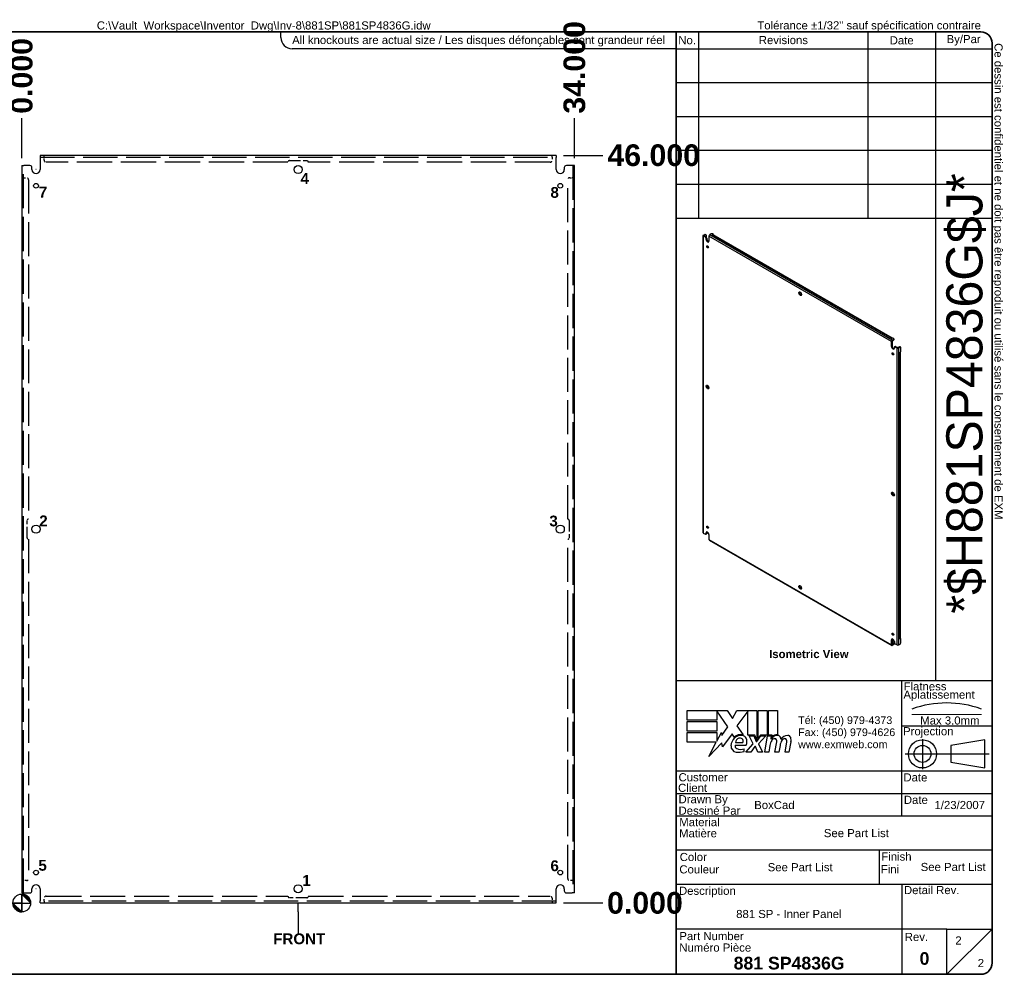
# Model space of a CAD drawing. Header units: inches. Extents: x 4.2 to 95.2, y 2.8 to 61.6.
# Tile 2 of 2: x 34.6 to 95.2, y 2.8 to 61.6. Entities that reach past the tile are written whole.
import ezdxf
from ezdxf.enums import TextEntityAlignment as Align

# ---------------------------------------------------------------- set-up
doc = ezdxf.new("R2010")
doc.units = ezdxf.units.IN
doc.header["$LTSCALE"] = 11.111111
doc.header["$MEASUREMENT"] = 0
for name, pattern in [('CHAIN', [0.7087, 0.4724, -0.0591, 0.1181, -0.0591]), ('DASHED', [0.2067, 0.1654, -0.0413]), ('DASHED_SPACE', [0.2067, 0.1654, -0.0413])]:
    doc.linetypes.add(name, pattern=pattern)
doc.layers.get('0').update_dxf_attribs({"lineweight": 25})
for name, color, linetype, lineweight in [('Centerline(ANSI)', 7, 'Continuous', 25), ('Dimensions(ANSI)', 7, 'Continuous', 25), ('Hidden Edges(ANSI)', 7, 'DASHED_SPACE', 25), ('Sketch Geometry(ANSI)', 7, 'Continuous', 25), ('Symbols(ANSI)', 7, 'Continuous', 25), ('Visible Edges(ANSI)', 7, 'Continuous', 25), ('Visible Tangent Edges(ANSI)', 7, 'Continuous', 25), ('Work Point(ANSI)', 7, 'Continuous', 25)]:
    doc.layers.add(name, color=color, linetype=linetype, lineweight=lineweight)
doc.styles.add('Current-ANSI', font='arial.ttf')
doc.styles.add('Dimension-ANSI', font='arialbd.ttf')
doc.styles.add('Text Style44', font='arialbd.ttf')
doc.styles.add('Text Style83', font='FRE3OF9X.TTF')
doc.dimstyles.new('INCH-ANSI', dxfattribs={"dimscale": 11.111111, "dimtxt": 0.12, "dimasz": 0.098425, "dimexe": 0.04, "dimexo": 0.04, "dimgap": 0.031496, "dimtad": 0, "dimtih": 1, "dimtoh": 1, "dimdec": 3, "dimrnd": 1e-08, "dimzin": 0, "dimdsep": 46, "dimtxsty": 'Dimension-ANSI', "dimcen": 0.09, "dimdle": 0.312, "dimclrd": 179, "dimclre": 179, "dimclrt": 7, "dimadec": 1, "dimazin": 0, "dimtfac": 1, "dimtdec": 3, "dimtofl": 0, "dimtmove": 0, "dimatfit": 3, "dimfxl": 1, "dimtolj": 1, "dimtzin": 4, "dimlwd": 25, "dimlwe": 25, "dimarcsym": 0})
doc.dimstyles.new('INCH-ANSI-VERTICAL', dxfattribs={"dimscale": 11.111111, "dimtxt": 0.12, "dimasz": 0.098425, "dimexe": 0.04, "dimexo": 0.04, "dimgap": 0.031496, "dimtad": 0, "dimtih": 1, "dimtoh": 1, "dimdec": 3, "dimrnd": 1e-08, "dimzin": 0, "dimdsep": 46, "dimtxsty": 'Dimension-ANSI', "dimcen": 0.09, "dimdle": 0.312, "dimclrd": 179, "dimclre": 179, "dimclrt": 7, "dimadec": 1, "dimazin": 0, "dimtfac": 1, "dimtdec": 3, "dimtofl": 0, "dimtmove": 0, "dimatfit": 3, "dimfxl": 1, "dimtolj": 1, "dimtzin": 4, "dimlwd": 25, "dimlwe": 25, "dimarcsym": 0})

# ---------------------------------------------------------------- blocks, each defined once
blk = doc.blocks.new('Origin Indicator Symbol1')
at = {"layer": 'Dimensions(ANSI)'}
h = blk.add_hatch(color=7, dxfattribs=at)
edge = h.paths.add_edge_path(flags=0)
edge.add_line((5.818, 1.143), (5.917, 1.044))
edge.add_arc((5.818, 1.044), 0.0984, 0, 90)
h = blk.add_hatch(color=7, dxfattribs=at)
edge = h.paths.add_edge_path(flags=0)
edge.add_line((5.818, 0.946), (5.72, 1.044))
edge.add_arc((5.818, 1.044), 0.0984, 180, 270)
at = {"layer": 'Dimensions(ANSI)', "color": 7, "linetype": 'Continuous'}
for p, q in [((5.818, 1.143), (5.917, 1.044)), ((5.818, 0.946), (5.72, 1.044))]:
    blk.add_line(p, q, dxfattribs=at)
at = {"layer": 'Dimensions(ANSI)', "color": 7, "linetype": 'Continuous', "flags": 128}
for points in [[(5.818, 1.044), (5.917, 1.044), (5.818, 1.143), (5.818, 1.044)], [(5.818, 1.044), (5.818, 1.143), (5.818, 0.946), (5.818, 1.044)], [(5.818, 1.044), (5.818, 0.946), (5.72, 1.044), (5.818, 1.044)], [(5.818, 1.044), (5.72, 1.044), (5.818, 1.044), (5.818, 1.044)]]:
    blk.add_lwpolyline(points, dxfattribs=at)
at = {"layer": 'Dimensions(ANSI)', "color": 7, "linetype": 'Continuous'}
blk.add_circle((5.818, 1.044), 0.0984, dxfattribs=at)
for start, end in [(0, 90), (180, 270)]:
    blk.add_arc((5.818, 1.044), 0.0984, start, end, dxfattribs=at)
at = {"layer": 'Dimensions(ANSI)', "color": 7}
for points in [[(5.818, 1.044), (5.917, 1.044), (5.818, 1.143), (5.818, 1.044)], [(5.818, 1.044), (5.818, 1.143), (5.818, 0.946), (5.818, 1.044)], [(5.818, 1.044), (5.818, 0.946), (5.72, 1.044), (5.818, 1.044)], [(5.818, 1.044), (5.72, 1.044), (5.818, 1.044)]]:
    blk.add_solid(points, dxfattribs=at)
blk = doc.blocks.new('Datum Identifier4')
at = {"layer": 'Symbols(ANSI)', "color": 7, "linetype": 'Continuous', "lineweight": 25}
for p, q in [((8.878, 0.946), (8.878, 1.044)), ((8.878, 0.946), (8.878, 0.894)), ((8.878, 0.894), (8.878, 0.71))]:
    blk.add_line(p, q, dxfattribs=at)
at = {"layer": 'Symbols(ANSI)', "color": 7, "insert": (8.602, 0.586), "char_height": 0.12, "attachment_point": 7, "line_spacing_factor": 0.25, "style": 'Dimension-ANSI'}
blk.add_mtext('FRONT', dxfattribs=at)
blk = doc.blocks.new('Leader Text1')
at = {"layer": 'Symbols(ANSI)', "color": 7, "insert": (6.007, 8.857), "char_height": 0.12, "attachment_point": 7, "line_spacing_factor": 0.25, "style": 'Dimension-ANSI'}
blk.add_mtext('7', dxfattribs=at)
blk = doc.blocks.new('Leader Text2')
at = {"layer": 'Symbols(ANSI)', "color": 7, "insert": (11.672, 8.852), "char_height": 0.12, "attachment_point": 7, "line_spacing_factor": 0.25, "style": 'Dimension-ANSI'}
blk.add_mtext('8', dxfattribs=at)
blk = doc.blocks.new('Leader Text3')
at = {"layer": 'Symbols(ANSI)', "color": 7, "insert": (6.002, 1.4), "char_height": 0.12, "attachment_point": 7, "line_spacing_factor": 0.25, "style": 'Dimension-ANSI'}
blk.add_mtext('5', dxfattribs=at)
blk = doc.blocks.new('Leader Text4')
at = {"layer": 'Symbols(ANSI)', "color": 7, "insert": (11.672, 1.395), "char_height": 0.12, "attachment_point": 7, "line_spacing_factor": 0.25, "style": 'Dimension-ANSI'}
blk.add_mtext('6', dxfattribs=at)
blk = doc.blocks.new('*D15')
at = {"layer": 'Defpoints', "color": 0, "linetype": 'Continuous', "transparency": 16777216}
for p in [(34.755, 55.509), (34.755, 52.591), (34.755, 52.591)]:
    blk.add_point(p, dxfattribs=at)
at = {"layer": 'Dimensions(ANSI)', "color": 179, "linetype": 'Continuous', "lineweight": 25, "transparency": 16777216}
blk.add_line((34.755, 53.035), (34.755, 55.509), dxfattribs=at)
at = {"layer": 'Dimensions(ANSI)', "color": 7, "linetype": 'Continuous', "lineweight": 25, "transparency": 16777216, "insert": (34.755, 58.105), "char_height": 1.3333, "attachment_point": 5, "rotation": 90, "style": 'Dimension-ANSI'}
blk.add_mtext('\\A1;0.000', dxfattribs=at)
blk = doc.blocks.new('*D16')
at = {"layer": 'Defpoints', "color": 0, "linetype": 'Continuous', "transparency": 16777216}
for p in [(68.755, 55.509), (34.755, 52.591), (68.755, 52.591)]:
    blk.add_point(p, dxfattribs=at)
at = {"layer": 'Dimensions(ANSI)', "color": 179, "linetype": 'Continuous', "lineweight": 25, "transparency": 16777216}
blk.add_line((68.755, 53.035), (68.755, 55.509), dxfattribs=at)
at = {"layer": 'Dimensions(ANSI)', "color": 7, "linetype": 'Continuous', "lineweight": 25, "transparency": 16777216, "insert": (68.755, 58.627), "char_height": 1.3333, "attachment_point": 5, "rotation": 90, "style": 'Dimension-ANSI'}
blk.add_mtext('\\A1;34.000', dxfattribs=at)
blk = doc.blocks.new('*D17')
at = {"layer": 'Defpoints', "color": 0, "linetype": 'Continuous', "transparency": 16777216}
for p in [(67.63, 7.216), (67.63, 7.216), (70.493, 7.216)]:
    blk.add_point(p, dxfattribs=at)
at = {"layer": 'Dimensions(ANSI)', "color": 179, "linetype": 'Continuous', "lineweight": 25, "transparency": 16777216}
blk.add_line((68.074, 7.216), (70.493, 7.216), dxfattribs=at)
at = {"layer": 'Dimensions(ANSI)', "color": 7, "linetype": 'Continuous', "lineweight": 25, "transparency": 16777216, "insert": (73.088, 7.216), "char_height": 1.3333, "attachment_point": 5, "style": 'Dimension-ANSI'}
blk.add_mtext('\\A1;0.000', dxfattribs=at)
blk = doc.blocks.new('*D18')
at = {"layer": 'Defpoints', "color": 0, "linetype": 'Continuous', "transparency": 16777216}
for p in [(67.63, 53.216), (70.493, 53.216), (67.63, 7.216)]:
    blk.add_point(p, dxfattribs=at)
at = {"layer": 'Dimensions(ANSI)', "color": 179, "linetype": 'Continuous', "lineweight": 25, "transparency": 16777216}
blk.add_line((68.074, 53.216), (70.493, 53.216), dxfattribs=at)
at = {"layer": 'Dimensions(ANSI)', "color": 7, "linetype": 'Continuous', "lineweight": 25, "transparency": 16777216, "insert": (73.628, 53.216), "char_height": 1.3333, "attachment_point": 5, "style": 'Dimension-ANSI'}
blk.add_mtext('\\A1;46.000', dxfattribs=at)
blk = doc.blocks.new('Leader Text5')
at = {"layer": 'Symbols(ANSI)', "color": 7, "insert": (6.002, 1.4), "char_height": 0.12, "attachment_point": 7, "line_spacing_factor": 0.25, "style": 'Dimension-ANSI'}
blk.add_mtext('5', dxfattribs=at)
blk = doc.blocks.new('Leader Text6')
at = {"layer": 'Symbols(ANSI)', "color": 7, "insert": (8.924, 1.234), "char_height": 0.12, "attachment_point": 7, "line_spacing_factor": 0.25, "style": 'Dimension-ANSI'}
blk.add_mtext('1', dxfattribs=at)
blk = doc.blocks.new('Leader Text7')
at = {"layer": 'Symbols(ANSI)', "color": 7, "insert": (6.012, 5.216), "char_height": 0.12, "attachment_point": 7, "line_spacing_factor": 0.25, "style": 'Dimension-ANSI'}
blk.add_mtext('2', dxfattribs=at)
blk = doc.blocks.new('Leader Text8')
at = {"layer": 'Symbols(ANSI)', "color": 7, "insert": (8.924, 1.234), "char_height": 0.12, "attachment_point": 7, "line_spacing_factor": 0.25, "style": 'Dimension-ANSI'}
blk.add_mtext('1', dxfattribs=at)
blk = doc.blocks.new('Leader Text9')
at = {"layer": 'Symbols(ANSI)', "color": 7, "insert": (8.905, 9.008), "char_height": 0.12, "attachment_point": 7, "line_spacing_factor": 0.25, "style": 'Dimension-ANSI'}
blk.add_mtext('4', dxfattribs=at)
blk = doc.blocks.new('Leader Text10')
at = {"layer": 'Symbols(ANSI)', "color": 7, "insert": (6.012, 5.216), "char_height": 0.12, "attachment_point": 7, "line_spacing_factor": 0.25, "style": 'Dimension-ANSI'}
blk.add_mtext('2', dxfattribs=at)
blk = doc.blocks.new('Leader Text11')
at = {"layer": 'Symbols(ANSI)', "color": 7, "insert": (11.66, 5.213), "char_height": 0.12, "attachment_point": 7, "line_spacing_factor": 0.25, "style": 'Dimension-ANSI'}
blk.add_mtext('3', dxfattribs=at)
blk = doc.blocks.new('Title Blocks EXM - ANSI B')
for p, q in [((13.372, 3.063), (13.372, 3.17)), ((13.372, 3.17), (13.818, 3.17)), ((13.824, 2.989), (13.701, 3.168)), ((13.701, 3.168), (13.701, 3.063)), ((13.818, 3.17), (13.877, 3.083)), ((13.877, 3.083), (13.923, 3.17)), ((13.923, 3.17), (14.146, 3.17)), ((14.046, 3.166), (13.924, 3.002)), ((14.046, 2.9), (14.046, 3.166)), ((14.146, 3.17), (14.146, 2.842)), ((14.16, 3.17), (14.259, 3.17)), ((14.16, 2.866), (14.16, 3.17)), ((14.259, 3.17), (14.259, 2.9)), ((14.273, 3.17), (14.372, 3.17)), ((14.273, 2.9), (14.273, 3.17)), ((14.372, 3.17), (14.372, 2.905)), ((13.701, 3.063), (13.372, 3.063)), ((13.372, 3.049), (13.701, 3.049)), ((13.372, 2.942), (13.372, 3.049)), ((13.701, 3.049), (13.701, 2.942)), ((13.758, 2.895), (13.824, 2.989)), ((13.924, 3.002), (13.993, 2.903)), ((13.701, 2.942), (13.372, 2.942)), ((13.372, 2.82), (13.372, 2.927)), ((13.372, 2.927), (13.701, 2.927)), ((13.701, 2.831), (13.752, 2.929)), ((13.701, 2.927), (13.701, 2.831)), ((13.752, 2.929), (13.758, 2.895)), ((13.87, 2.914), (13.765, 2.768)), ((13.893, 2.876), (13.87, 2.914)), ((14.121, 2.9), (14.046, 2.9)), ((14.059, 2.891), (14.113, 2.891)), ((14.105, 2.802), (14.059, 2.891)), ((14.113, 2.891), (14.139, 2.83)), ((14.146, 2.842), (14.121, 2.9)), ((14.146, 2.83), (14.19, 2.891)), ((14.185, 2.9), (14.16, 2.866)), ((14.245, 2.891), (14.164, 2.803)), ((14.259, 2.9), (14.185, 2.9)), ((14.19, 2.891), (14.245, 2.891)), ((14.232, 2.709), (14.264, 2.891)), ((14.264, 2.891), (14.302, 2.891)), ((14.314, 2.9), (14.273, 2.9)), ((14.302, 2.891), (14.299, 2.859)), ((14.299, 2.859), (14.309, 2.859)), ((14.312, 2.88), (14.314, 2.9)), ((13.695, 2.82), (13.372, 2.82)), ((13.612, 2.661), (13.695, 2.82)), ((13.758, 2.815), (13.612, 2.661)), ((13.765, 2.768), (13.758, 2.815)), ((13.905, 2.788), (14.027, 2.788)), ((13.91, 2.818), (13.99, 2.818)), ((14.005, 2.718), (14.005, 2.748)), ((14.023, 2.709), (14.105, 2.802)), ((14.122, 2.774), (14.077, 2.709)), ((14.13, 2.774), (14.122, 2.774)), ((14.155, 2.709), (14.13, 2.774)), ((14.139, 2.83), (14.146, 2.83)), ((14.164, 2.803), (14.209, 2.709)), ((14.289, 2.784), (14.276, 2.709)), ((14.345, 2.709), (14.365, 2.824)), ((14.402, 2.784), (14.389, 2.709)), ((14.457, 2.709), (14.477, 2.824)), ((14.523, 2.823), (14.501, 2.709)), ((14.077, 2.709), (14.023, 2.709)), ((14.209, 2.709), (14.155, 2.709)), ((14.276, 2.709), (14.232, 2.709)), ((14.389, 2.709), (14.345, 2.709)), ((14.501, 2.709), (14.457, 2.709))]:
    blk.add_line(p, q)
for centre, radius, start, end in [((13.991, 2.772), 0.133, 134.1684, 176.5646), ((13.968, 2.796), 0.11, 77.079, 133.1785), ((13.968, 2.796), 0.0996, 80.4085, 134.1684), ((13.965, 2.811), 0.056, 109.3797, 172.9975), ((13.959, 2.83), 0.0365, 51.1652, 109.3797), ((13.962, 2.833), 0.0318, 331.4547, 51.1652), ((13.981, 2.843), 0.0507, 23.8445, 85.0802), ((13.941, 2.826), 0.094, 336.1555, 23.8445), ((14.442, 2.757), 0.155, 147.5992, 170), ((14.376, 2.816), 0.08, 89.4776, 147.4114), ((14.346, 2.818), 0.042, 96.03, 147.5992), ((14.37, 2.825), 0.08, 88.7952, 136.5849), ((14.344, 2.839), 0.02, 23.5571, 96.03), ((14.325, 2.831), 0.041, 350, 23.5571), ((14.377, 2.862), 0.0338, 16.9928, 89.4776), ((14.555, 2.759), 0.155, 148.5584, 170.8257), ((14.317, 2.844), 0.096, 3.6169, 16.9928), ((14.486, 2.814), 0.0819, 89.6788, 153.9508), ((14.458, 2.818), 0.042, 96.1027, 147.6083), ((14.456, 2.839), 0.02, 23.5487, 96.1027), ((14.437, 2.831), 0.041, 349.9922, 23.5487), ((14.487, 2.861), 0.035, 18.4748, 89.6788), ((14.429, 2.842), 0.096, 349, 18.4748), ((13.925, 2.776), 0.0658, 176.5646, 261.5605), ((13.936, 2.779), 0.032, 163.5261, 244.6784), ((13.966, 2.842), 0.102, 244.6784, 292.5609), ((13.945, 2.911), 0.202, 261.5605, 287.3343)]:
    blk.add_arc(centre, radius, start, end)
at = {"layer": 'Centerline(ANSI)', "linetype": 'DASHED', "lineweight": 18, "ltscale": 0.507983}
blk.add_line((15.861, 3.128), (16.632, 3.128), dxfattribs=at)
at = {"layer": 'Centerline(ANSI)', "linetype": 'CHAIN', "ltscale": 0.185148}
blk.add_line((15.979, 2.855), (15.979, 2.521), dxfattribs=at)
at = {"layer": 'Centerline(ANSI)', "linetype": 'CHAIN', "ltscale": 0.437897}
blk.add_line((15.786, 2.691), (16.717, 2.691), dxfattribs=at)
at = {"layer": 'Sketch Geometry(ANSI)'}
for p, q in [((13.25, 10.687), (16.625, 10.687)), ((13.5, 10.687), (13.5, 8.625)), ((15.375, 10.687), (15.375, 8.625)), ((16.125, 10.687), (16.125, 3.5)), ((13.25, 10.5), (16.75, 10.5)), ((16.75, 10.562), (16.75, 0.375)), ((13.25, 10.125), (16.75, 10.125)), ((13.25, 9.75), (16.75, 9.75)), ((16.75, 9.375), (13.25, 9.375)), ((13.25, 9), (16.75, 9)), ((16.75, 9), (16.75, 8.625)), ((13.25, 8.625), (16.75, 8.625)), ((16.75, 3.5), (13.25, 3.5)), ((15.75, 2), (15.75, 3.5)), ((15.75, 3), (16.75, 3)), ((16.669, 2.847), (16.294, 2.785)), ((16.669, 2.535), (16.669, 2.847)), ((16.294, 2.785), (16.294, 2.598)), ((16.294, 2.598), (16.669, 2.535)), ((16.75, 2.5), (13.25, 2.5)), ((16.75, 2.25), (13.25, 2.25)), ((16.75, 2), (13.25, 2)), ((13.25, 1.629), (16.75, 1.629)), ((15.499, 1.629), (15.499, 1.25)), ((13.25, 1.25), (16.75, 1.25)), ((15.75, 1.25), (15.75, 0.75)), ((15.75, 0.75), (13.25, 0.75)), ((16.25, 0.75), (15.75, 0.75)), ((15.75, 0.75), (15.75, 0.25)), ((16.25, 0.25), (16.25, 0.75)), ((16.25, 0.75), (16.75, 0.75)), ((16.25, 0.25), (16.75, 0.75)), ((16.625, 0.25), (13.25, 0.25))]:
    blk.add_line(p, q, dxfattribs=at)
at = {"layer": 'Sketch Geometry(ANSI)', "linetype": 'Continuous', "lineweight": 35}
for p, q in [((13.25, 8.625), (13.25, 10.687)), ((13.25, 8.625), (13.25, 3.5)), ((13.25, 0.25), (13.25, 3.5))]:
    blk.add_line(p, q, dxfattribs=at)
at = {"layer": 'Sketch Geometry(ANSI)'}
for radius in [0.156, 0.0935]:
    blk.add_circle((15.979, 2.691), radius, dxfattribs=at)
for centre, radius, start, end in [((16.625, 10.562), 0.125, 0, 90), ((16.247, 2.112), 1.143, 70.2973, 109.7027), ((16.625, 0.375), 0.125, 270, 0)]:
    blk.add_arc(centre, radius, start, end, dxfattribs=at)
at = {"layer": 'Symbols(ANSI)', "color": 7, "char_height": 0.09, "style": 'Current-ANSI'}
for s, insert, width, attachment_point in [('No.', (13.373, 10.595), 0.25039, 5), ('Revisions', (14.439, 10.596), 1.87331, 5), ('Date', (15.749, 10.593), 0.75135, 5), ('By/Par', (16.435, 10.594), 0.62202, 5), ('Date', (15.773, 2.136), 0.26554, 7), ('Rev.', (15.783, 0.618), 0.25854, 7)]:
    blk.add_mtext(s, dxfattribs=dict(at, insert=insert, width=width, attachment_point=attachment_point))
for s, insert, attachment_point in [('\\fArial|b1|i0;\\H0.0900;Isometric View', (14.281, 3.842), 1), ('Flatness', (15.77, 3.393), 7), ('Aplatissement', (15.768, 3.275), 7), ('Max 3.0mm', (15.954, 3.015), 7), ('Projection', (15.764, 2.87), 7), ('Customer', (13.278, 2.386), 7), ('Date', (15.768, 2.385), 7), ('Client', (13.273, 2.269), 7), ('Drawn By', (13.278, 2.117), 7), ('Dessiné Par', (13.278, 2.016), 7), ('Material', (13.286, 1.889), 7), ('Matière', (13.284, 1.766), 7), ('Color', (13.291, 1.503), 7), ('Finish', (15.523, 1.508), 7), ('Couleur', (13.287, 1.366), 7), ('Fini', (15.518, 1.37), 7), ('Description', (13.283, 1.103), 7), ('Detail Rev.', (15.774, 1.137), 7), ('Part Number', (13.287, 0.627), 7), ('Numéro Pièce', (13.286, 0.5), 7)]:
    blk.add_mtext(s, dxfattribs=dict(at, insert=insert, attachment_point=attachment_point))
at = {"layer": 'Symbols(ANSI)', "color": 7, "insert": (14.602, 3.107), "char_height": 0.085, "attachment_point": 1, "line_spacing_factor": 0.944221, "style": 'Current-ANSI'}
blk.add_mtext('\\fArial|b0|i0;\\H0.0850;Tél: (450) 979-4373\\PFax: (450) 979-4626\\Pwww.exmweb.com', dxfattribs=at)
at = {"layer": 'Symbols(ANSI)', "color": 7, "style": 'Current-ANSI'}
for tag, p in [('REV1', (13.375, 10.313)), ('REV1BY', (16.437, 10.313)), ('REV1DATE', (15.75, 10.31)), ('REV2', (13.373, 9.938)), ('REV2DATE', (15.747, 9.941)), ('REV2BY', (16.437, 9.938)), ('REV3', (13.374, 9.563)), ('REV3DATE', (15.752, 9.563)), ('REV3BY', (16.437, 9.564)), ('REV4', (13.377, 9.188)), ('REV4DATE', (15.752, 9.188)), ('REV4BY', (16.441, 9.188)), ('REV5', (13.373, 8.813)), ('REV5DATE', (15.752, 8.813)), ('REV5BY', (16.438, 8.811)), ('MFG_APPROVED_DATE', (16.393, 2.374)), ('DETAIL_REV', (16.249, 0.926))]:
    blk.add_attdef(tag, text='', height=0.09, dxfattribs=at).set_placement(p, align=Align.MIDDLE_CENTER)
for tag, p in [('REV1DESC', (13.526, 10.31)), ('REV2DESC', (13.525, 9.937)), ('REV3DESC', (13.528, 9.564)), ('REV4DESC', (13.533, 9.19)), ('REV5DESC', (13.532, 8.811)), ('COMPANY', (14.12, 2.375))]:
    blk.add_attdef(tag, text='', height=0.09, dxfattribs=at).set_placement(p, align=Align.MIDDLE_LEFT)
at = {"layer": 'Symbols(ANSI)', "color": 7, "style": 'Text Style83'}
blk.add_attdef('BARCODE_001', (16.643, 4.244), '', height=0.4, rotation=90, dxfattribs=at)
at = {"layer": 'Symbols(ANSI)', "color": 7}
for tag, p, height, style in [('AUTHOR_001', (14.116, 2.08), 0.09, 'Current-ANSI'), ('IDW_DATE_001', (16.112, 2.08), 0.09, 'Current-ANSI'), ('MATERIEL_001', (14.887, 1.769), 0.09, 'Current-ANSI'), ('COLOR_001', (14.265, 1.391), 0.09, 'Current-ANSI'), ('FINISH_001', (15.959, 1.394), 0.09, 'Current-ANSI'), ('IDW_DESC_001', (13.916, 0.873), 0.09, 'Current-ANSI'), ('Sheet_Number_001', (16.343, 0.58), 0.09, 'Current-ANSI'), ('IDW_NAME_001', (13.888, 0.304), 0.14, 'Text Style44'), ('IDW_REV_001', (15.947, 0.355), 0.14, 'Text Style44'), ('Number_of_sheets_001', (16.591, 0.33), 0.09, 'Current-ANSI')]:
    blk.add_attdef(tag, p, '', height=height, dxfattribs=dict(at, style=style))
blk = doc.blocks.new('Borders EXM - B (Inch) - B')
at = {"layer": 'Sketch Geometry(ANSI)', "linetype": 'Continuous', "lineweight": 35}
for p, q in [((16.438, 10.692), (0.437, 10.692)), ((16.562, 0.38), (16.562, 10.567)), ((0.437, 0.255), (16.438, 0.255))]:
    blk.add_line(p, q, dxfattribs=at)
at = {"layer": 'Sketch Geometry(ANSI)'}
for p, q in [((8.688, 10.63), (8.688, 10.692)), ((13.062, 10.692), (13.062, 10.505)), ((13.062, 10.505), (8.812, 10.505))]:
    blk.add_line(p, q, dxfattribs=at)
at = {"layer": 'Sketch Geometry(ANSI)', "linetype": 'Continuous', "lineweight": 35}
for centre, start, end in [((16.438, 10.567), 0, 90), ((16.438, 0.38), 270, 0)]:
    blk.add_arc(centre, 0.125, start, end, dxfattribs=at)
at = {"layer": 'Sketch Geometry(ANSI)'}
blk.add_arc((8.812, 10.63), 0.125, 180, 270, dxfattribs=at)
at = {"layer": 'Symbols(ANSI)', "color": 7, "char_height": 0.09, "style": 'Current-ANSI'}
for s, insert, attachment_point in [('Tolérance ±1/32" sauf spécification contraire', (13.963, 10.692), 7), ('All knockouts are actual size / Les disques défonçables sont grandeur réel', (8.812, 10.647), 1)]:
    blk.add_mtext(s, dxfattribs=dict(at, insert=insert, attachment_point=attachment_point))
at = {"layer": 'Symbols(ANSI)', "color": 7, "insert": (16.562, 10.567), "char_height": 0.09, "attachment_point": 7, "rotation": 270, "style": 'Current-ANSI'}
blk.add_mtext('Ce dessin est confidentiel et ne doit pas être reproduit ou utilisé sans le consentement de EXM', dxfattribs=at)
at = {"layer": 'Symbols(ANSI)', "color": 7, "style": 'Current-ANSI'}
blk.add_attdef('FILENAME_AND_PATH_001', (6.649, 10.718), '', height=0.09, dxfattribs=at)

msp = doc.modelspace()

# ---------------------------------------------------------------- linework, layer by layer
at = {"layer": 'Hidden Edges(ANSI)', "ltscale": 1.152032}
for p, q in [((35.8795, 53.1109), (67.6295, 53.1109)), ((67.6295, 7.3209), (35.8795, 7.3209))]:
    msp.add_line(p, q, dxfattribs=at)
at = {"layer": 'Hidden Edges(ANSI)', "ltscale": 0.035899}
for p, q in [((36.1293, 53.1109), (36.1293, 53.2159)), ((36.1295, 53.1109), (36.1295, 53.2159)), ((67.3795, 53.1109), (67.3795, 53.2159)), ((67.3797, 53.1109), (67.3797, 53.2159)), ((34.8595, 51.8411), (34.7545, 51.8411)), ((34.8595, 51.8409), (34.7545, 51.8409)), ((68.6495, 51.8411), (68.7545, 51.8411)), ((68.6495, 51.8409), (68.7545, 51.8409)), ((34.8595, 8.5909), (34.7545, 8.5909)), ((34.8595, 8.5907), (34.7545, 8.5907)), ((68.6495, 8.5909), (68.7545, 8.5909)), ((68.6495, 8.5907), (68.7545, 8.5907)), ((36.1293, 7.3209), (36.1293, 7.2159)), ((36.1295, 7.3209), (36.1295, 7.2159)), ((67.3795, 7.3209), (67.3795, 7.2159)), ((67.3797, 7.3209), (67.3797, 7.2159))]:
    msp.add_line(p, q, dxfattribs=at)
at = {"layer": 'Hidden Edges(ANSI)', "ltscale": 0.016595}
for p, q in [((36.1295, 53.1109), (36.1295, 53.0799)), ((67.3795, 53.1109), (67.3795, 53.0799)), ((34.8595, 51.8409), (34.8905, 51.8409)), ((68.6495, 51.8409), (68.6185, 51.8409)), ((34.8595, 8.5909), (34.8905, 8.5909)), ((68.6495, 8.5909), (68.6185, 8.5909)), ((36.1295, 7.3209), (36.1295, 7.3519)), ((67.3795, 7.3209), (67.3795, 7.3519))]:
    msp.add_line(p, q, dxfattribs=at)
at = {"layer": 'Hidden Edges(ANSI)', "ltscale": 0.053727}
for p, q in [((36.1295, 52.9229), (36.1295, 53.0799)), ((67.3795, 53.0799), (67.3795, 52.9229)), ((34.8905, 51.8409), (35.0475, 51.8409)), ((68.4615, 51.8409), (68.6185, 51.8409)), ((35.0475, 8.5909), (34.8905, 8.5909)), ((68.6185, 8.5909), (68.4615, 8.5909)), ((36.1295, 7.3519), (36.1295, 7.5089)), ((67.3795, 7.5089), (67.3795, 7.3519))]:
    msp.add_line(p, q, dxfattribs=at)
at = {"layer": 'Hidden Edges(ANSI)', "ltscale": 1.177596}
for p, q in [((51.1295, 52.7979), (36.2545, 52.7979)), ((67.2545, 52.7979), (52.3795, 52.7979)), ((36.2545, 7.6339), (51.1295, 7.6339)), ((52.3795, 7.6339), (67.2545, 7.6339))]:
    msp.add_line(p, q, dxfattribs=at)
at = {"layer": 'Hidden Edges(ANSI)', "ltscale": 0.364345}
for p, q in [((51.223, 52.8914), (52.286, 52.8914)), ((35.079, 29.6844), (35.079, 30.7474)), ((68.43, 30.7474), (68.43, 29.6844)), ((52.286, 7.5404), (51.223, 7.5404))]:
    msp.add_line(p, q, dxfattribs=at)
at = {"layer": 'Hidden Edges(ANSI)', "ltscale": 1.146162}
for p, q in [((34.8595, 7.8409), (34.8595, 52.5909)), ((68.6495, 52.5909), (68.6495, 7.8409))]:
    msp.add_line(p, q, dxfattribs=at)
at = {"layer": 'Hidden Edges(ANSI)', "ltscale": 1.136158}
for p, q in [((35.1725, 51.7159), (35.1725, 30.8409)), ((68.3365, 30.8409), (68.3365, 51.7159)), ((35.1725, 29.5909), (35.1725, 8.7159)), ((68.3365, 8.7159), (68.3365, 29.5909))]:
    msp.add_line(p, q, dxfattribs=at)
at = {"layer": 'Hidden Edges(ANSI)', "ltscale": 0.067218}
for centre, start, end in [((36.2545, 52.9229), 180, 270), ((67.2545, 52.9229), 270, 0), ((35.0475, 51.7159), 0, 90), ((68.4615, 51.7159), 90, 180), ((35.0475, 8.7159), 270, 0), ((68.4615, 8.7159), 180, 270), ((36.2545, 7.5089), 90, 180), ((67.2545, 7.5089), 0, 90)]:
    msp.add_arc(centre, 0.125, start, end, dxfattribs=at)
at = {"layer": 'Hidden Edges(ANSI)', "ltscale": 0.050254}
for centre, start, end in [((51.223, 52.7979), 90, 180), ((52.286, 52.7979), 0, 90), ((35.1725, 30.7474), 90, 180), ((68.3365, 30.7474), 0, 90), ((35.1725, 29.6844), 180, 270), ((68.3365, 29.6844), 270, 0), ((51.223, 7.6339), 180, 270), ((52.286, 7.6339), 270, 0)]:
    msp.add_arc(centre, 0.0935, start, end, dxfattribs=at)
at = {"layer": 'Visible Edges(ANSI)'}
for p, q in [((67.6295, 53.2159), (35.8795, 53.2159)), ((35.8795, 53.2159), (35.8795, 53.0799)), ((35.8795, 53.0799), (35.8795, 52.3409)), ((67.6295, 53.2159), (67.6295, 53.0799)), ((67.6295, 52.3409), (67.6295, 53.0799)), ((34.7545, 52.5909), (34.8905, 52.5909)), ((34.7545, 52.5909), (34.7545, 7.8409)), ((35.2545, 52.5909), (34.8905, 52.5909)), ((35.3795, 52.3409), (35.3795, 52.4659)), ((68.1295, 52.4659), (68.1295, 52.3409)), ((68.6185, 52.5909), (68.2545, 52.5909)), ((68.7545, 52.5909), (68.6185, 52.5909)), ((68.7545, 7.8409), (68.7545, 52.5909)), ((76.6591, 48.2751), (76.6591, 30.006)), ((76.679, 48.3029), (76.7678, 48.3541)), ((76.8077, 48.1731), (76.679, 48.2474)), ((76.7161, 48.2815), (76.8049, 48.3327)), ((76.7161, 48.2688), (76.8448, 48.1945)), ((76.799, 48.3572), (76.8361, 48.3358)), ((76.8491, 48.3072), (76.8491, 48.1918)), ((76.8519, 48.0455), (76.8519, 48.0965)), ((76.889, 48.118), (76.889, 48.0669)), ((76.8954, 48.0253), (76.9156, 48.0136)), ((76.9597, 47.9371), (76.9597, 47.9261)), ((77.0287, 48.2451), (77.0287, 47.9434)), ((77.1655, 48.3796), (77.0768, 48.3284)), ((77.2499, 48.3264), (77.298, 48.3542)), ((77.2499, 48.3263), (77.2499, 48.3264)), ((77.25, 48.3264), (77.2499, 48.3263)), ((77.298, 48.3542), (77.2539, 48.3796)), ((88.3185, 41.9589), (77.284, 48.3297)), ((77.298, 48.3542), (77.298, 48.3216)), ((76.9597, 47.6298), (76.9597, 47.5623)), ((88.2985, 41.9474), (88.2986, 41.9475)), ((88.2986, 41.9474), (88.2985, 41.9474)), ((88.3467, 41.9752), (88.2986, 41.9474)), ((88.3021, 41.8475), (88.3908, 41.8987)), ((88.3021, 41.8046), (88.3908, 41.8558)), ((88.3908, 41.9497), (88.3467, 41.9752)), ((88.4091, 41.9242), (88.4091, 41.8813)), ((88.254, 41.4625), (88.254, 41.7642)), ((88.2911, 41.7856), (88.2911, 41.4839)), ((88.4308, 41.4115), (88.4308, 41.3604)), ((88.4437, 41.4401), (88.4809, 41.4615)), ((88.6037, 41.3627), (88.475, 41.437)), ((88.5121, 41.4584), (88.6408, 41.3841)), ((88.7515, 41.4353), (88.6627, 41.3841)), ((88.7886, 41.4139), (88.6998, 41.3627)), ((88.8198, 41.417), (88.7827, 41.4384)), ((88.8328, 41.1333), (88.8328, 41.3884)), ((88.7846, 41.1055), (88.8328, 41.1333)), ((88.7846, 41.1054), (88.7846, 41.1055)), ((88.7847, 41.1055), (88.7846, 41.1054)), ((88.8046, 23.4765), (88.8046, 41.1171)), ((76.8896, 39.023), (76.8896, 39.0453)), ((76.9267, 39.0707), (76.9267, 38.9619)), ((76.9597, 38.9046), (76.9521, 38.9002)), ((76.9597, 38.9046), (76.9597, 38.8936)), ((76.9468, 30.3538), (76.9362, 30.3477)), ((76.679, 29.9783), (76.8077, 29.904)), ((76.839, 29.9009), (76.8761, 29.9223)), ((76.8519, 29.9295), (76.8519, 29.9805)), ((76.889, 30.0019), (76.889, 29.9509)), ((77.0287, 29.8784), (77.0287, 29.5767)), ((77.0428, 29.5456), (88.2681, 23.0647)), ((82.5919, 26.689), (82.6014, 26.6835)), ((82.5938, 26.6791), (82.6014, 26.6835)), ((82.6345, 26.6262), (82.7287, 26.5718)), ((82.6881, 26.5524), (82.6688, 26.5635)), ((88.254, 23.0958), (88.254, 23.3975)), ((88.2911, 23.4189), (88.2911, 23.1172)), ((88.2911, 23.3985), (88.3024, 23.392)), ((88.2986, 23.2108), (88.2985, 23.2109)), ((88.2985, 23.2109), (88.2986, 23.2109)), ((88.3467, 23.2386), (88.2986, 23.2108)), ((88.3908, 23.1621), (88.3021, 23.1109)), ((88.3908, 23.1193), (88.3021, 23.068)), ((88.3095, 23.294), (88.3095, 23.2299)), ((88.3466, 23.3154), (88.3466, 23.2513)), ((88.3467, 23.2386), (88.3908, 23.2132)), ((88.4091, 23.1448), (88.4091, 23.1877)), ((88.4308, 23.2954), (88.4308, 23.2444)), ((88.475, 23.1679), (88.6037, 23.0936)), ((88.6998, 23.0936), (88.7886, 23.1448)), ((88.8328, 23.4764), (88.7846, 23.4486)), ((88.7846, 23.4486), (88.7846, 23.4487)), ((88.7846, 23.4487), (88.7847, 23.4487)), ((88.8046, 23.4927), (88.8328, 23.4764)), ((88.8328, 23.2213), (88.8328, 23.4764)), ((35.3795, 7.9659), (35.3795, 8.0909)), ((35.8795, 8.0909), (35.8795, 7.3519)), ((67.6295, 7.3519), (67.6295, 8.0909)), ((68.1295, 8.0909), (68.1295, 7.9659)), ((34.7545, 7.8409), (34.8905, 7.8409)), ((34.8905, 7.8409), (35.2545, 7.8409)), ((35.8795, 7.2159), (35.8795, 7.3519)), ((67.6295, 7.2159), (67.6295, 7.3519)), ((68.2545, 7.8409), (68.6185, 7.8409)), ((68.7545, 7.8409), (68.6185, 7.8409)), ((35.8795, 7.2159), (67.6295, 7.2159))]:
    msp.add_line(p, q, dxfattribs=at)
for centre, radius in [((51.7545, 52.3409), 0.25), ((35.6295, 51.3409), 0.145), ((67.8795, 51.3409), 0.145), ((35.6295, 30.2159), 0.25), ((67.8795, 30.2159), 0.25), ((35.6295, 9.0909), 0.145), ((67.8795, 9.0909), 0.145), ((51.7545, 8.0909), 0.25)]:
    msp.add_circle(centre, radius, dxfattribs=at)
for centre, radius, start, end in [((35.2545, 52.4659), 0.125, 0, 90), ((35.6295, 52.3409), 0.25, 180, 0), ((67.8795, 52.3409), 0.25, 180, 0), ((68.2545, 52.4659), 0.125, 90, 180), ((35.2545, 7.9659), 0.125, 270, 0), ((35.6295, 8.0909), 0.25, 0, 180), ((67.8795, 8.0909), 0.25, 0, 180), ((68.2545, 7.9659), 0.125, 180, 270)]:
    msp.add_arc(centre, radius, start, end, dxfattribs=at)
for centre, major_axis, start_param, end_param in [((76.7271, 48.2751), (-0.068, 0), 5.4977871, 7.0685835), ((76.7271, 48.2751), (-0.0155, 0), 5.4977871, 7.0685835), ((76.7678, 48.3031), (0.0313, 0.0541), 0, 0.7853982), ((76.8049, 48.2817), (0.0312, 0.0541), 5.4977871, 7.0685835), ((76.8077, 48.122), (0.0312, -0.0541), 0.7853982, 2.3561945), ((76.8448, 48.1435), (-0.0313, 0.0541), 3.9269908, 5.4977871), ((76.9403, 47.9945), (0.0625, -0.1083), 3.9269908, 7.0685835), ((76.9774, 48.0159), (0.0625, -0.1083), 3.9269908, 5.9816518), ((76.9156, 47.9626), (-0.0313, 0.0541), 3.9269908, 5.4977871), ((77.0768, 48.2729), (0.034, 0.0589), 0.7853982, 2.3561945), ((77.2097, 48.3541), (0.0625, 0), 0.7853982, 2.3561945), ((77.25, 48.2708), (0.034, 0.0589), 0, 0.7853982), ((76.9774, 47.6076), (0.0363, -0.0628), 3.679154, 5.7456239), ((82.6785, 44.7244), (-0.0625, 0.1083), 0.3015335, 2.8400592), ((88.3021, 41.7919), (0.034, 0.0589), 0.7853982, 2.3561945), ((88.3021, 41.7919), (0.0078, 0.0134), 0.7853982, 2.3561945), ((88.2986, 41.892), (0.034, 0.0589), 0.7311589, 0.7853982), ((88.3466, 41.9242), (0.0625, 0), 5.4977871, 7.0685835), ((88.3466, 41.8813), (0.0625, 0), 5.4977871, 6.2831853), ((88.3424, 41.4115), (0.0625, -0.1083), 3.9269908, 7.0685835), ((88.3795, 41.4329), (0.0625, -0.1083), 3.9269908, 5.9816518), ((88.475, 41.3859), (-0.0312, 0.0541), 5.4977871, 7.0685835), ((88.5121, 41.4074), (-0.0313, 0.0541), 5.4977871, 6.2831853), ((88.6518, 41.3904), (0.068, 0), 3.9269908, 5.4977871), ((88.6518, 41.3904), (0.0155, 0), 3.9269908, 5.4977871), ((88.7515, 41.3843), (0.0313, 0.0541), 0, 0.7853982), ((88.7886, 41.3629), (0.0312, 0.0541), 5.4977871, 7.0685835), ((88.3795, 41.0246), (0.0363, -0.0628), 3.679154, 5.7456239), ((88.7366, 41.1332), (0.068, 0), 5.4977871, 5.5520264), ((76.9774, 38.9834), (-0.0625, 0.1083), 0.3015335, 2.8400592), ((76.9597, 38.9428), (0.0234, -0.0405), 3.9269908, 5.4977871), ((88.3795, 32.4004), (-0.0625, 0.1083), 0.3015335, 2.8400592), ((76.9774, 30.3592), (0.0363, -0.0628), 3.679154, 5.7456239), ((76.9156, 30.4079), (0.0312, -0.0541), 0, 0.7628134), ((76.7271, 30.006), (-0.068, 0), 0, 0.7853982), ((76.8077, 29.955), (0.0312, -0.0541), 5.4977871, 7.0685835), ((76.9403, 29.9295), (-0.0625, 0.1083), 3.9269908, 7.0685835), ((76.8448, 29.9764), (0.0313, -0.0541), 0, 0.7853982), ((76.9774, 29.9509), (-0.0625, 0.1083), 0.3015335, 0.7853982), ((77.0768, 29.6045), (-0.034, -0.0589), 5.4977871, 6.2831853), ((82.6785, 26.6594), (-0.0625, 0.1083), 0.3015335, 2.8400592), ((82.6345, 26.6644), (0.0234, -0.0405), 3.9269908, 5.4977871), ((88.3795, 23.7761), (0.0363, -0.0628), 3.679154, 5.7456239), ((88.3424, 23.3465), (-0.0625, 0.1083), 3.9269908, 7.0685835), ((88.3021, 23.1236), (-0.034, -0.0589), 5.4977871, 7.0685835), ((88.3795, 23.3679), (-0.0625, 0.1083), 0.3015335, 0.7853982), ((88.2653, 23.3195), (0.0312, -0.0541), 0.7853982, 1.7325469), ((88.3021, 23.1236), (-0.0077, -0.0134), 5.4977871, 7.0685835), ((88.2986, 23.2236), (0.0078, 0.0134), 3.9269908, 5.4977871), ((88.3024, 23.341), (-0.0313, 0.0541), 3.9269908, 5.4977871), ((88.2986, 23.2236), (0.034, 0.0589), 5.2663139, 5.4977871), ((88.3466, 23.1877), (0.0625, 0), 5.4977871, 7.0685835), ((88.3466, 23.1448), (0.0625, 0), 5.4977871, 6.2831853), ((88.475, 23.2189), (-0.0312, 0.0541), 0.7853982, 2.3561945), ((88.6518, 23.1213), (0.068, 0), 3.9269908, 5.4977871), ((88.7366, 23.4765), (0.068, 0), 5.4977871, 6.2831853), ((88.7886, 23.1958), (-0.0313, -0.0541), 0.7853982, 2.3561945)]:
    msp.add_ellipse(centre, major_axis=major_axis, ratio=0.5773503, start_param=start_param, end_param=end_param, dxfattribs=at)
for centre, major_axis in [((76.9403, 47.5862), (0.0362, -0.0628)), ((82.6413, 44.703), (0.0625, -0.1083)), ((88.3424, 41.0032), (0.0362, -0.0628)), ((76.9403, 38.962), (0.0625, -0.1083)), ((88.3424, 32.379), (0.0625, -0.1083)), ((76.9403, 30.3377), (0.0362, -0.0628)), ((82.6413, 26.638), (0.0625, -0.1083)), ((88.3424, 23.7547), (0.0362, -0.0628))]:
    msp.add_ellipse(centre, major_axis=major_axis, ratio=0.5773503, dxfattribs=at)
at = {"layer": 'Visible Tangent Edges(ANSI)'}
for p, q in [((76.679, 48.2474), (76.679, 29.9783)), ((76.7161, 48.2688), (76.7161, 48.2815)), ((76.7678, 48.3541), (76.8049, 48.3327)), ((76.8448, 48.1945), (76.8077, 48.1731)), ((76.8519, 48.0965), (76.889, 48.118)), ((76.8519, 48.0455), (76.889, 48.0669)), ((76.9156, 48.0136), (76.9021, 48.0059)), ((76.9521, 47.9327), (76.9597, 47.9371)), ((88.254, 41.7642), (77.0287, 48.2451)), ((88.3021, 41.8475), (77.0768, 48.3284)), ((88.2986, 41.9475), (77.25, 48.3264)), ((88.3908, 41.8987), (88.3908, 41.8558)), ((88.254, 41.4625), (88.2911, 41.4839)), ((88.475, 41.437), (88.5121, 41.4584)), ((88.6037, 23.0936), (88.6037, 41.3627)), ((88.6998, 23.0936), (88.6998, 41.3627)), ((88.7515, 41.4353), (88.7886, 41.4139)), ((88.7847, 23.4487), (88.7847, 41.1055)), ((76.9267, 38.9619), (76.9117, 38.9532)), ((76.959, 30.382), (76.9297, 30.3651)), ((76.8519, 29.9805), (76.889, 30.0019)), ((76.889, 29.9509), (76.8519, 29.9295)), ((77.0287, 29.5767), (88.254, 23.0958)), ((82.6345, 26.6262), (82.6194, 26.6176)), ((88.254, 23.3975), (88.2911, 23.4189)), ((88.3024, 23.392), (88.2911, 23.3855)), ((88.3095, 23.2299), (88.2911, 23.2405)), ((88.2986, 23.2109), (88.2911, 23.2152)), ((88.3021, 23.1109), (88.2911, 23.1172)), ((88.3095, 23.294), (88.3466, 23.3154)), ((88.3908, 23.1621), (88.3908, 23.1193))]:
    msp.add_line(p, q, dxfattribs=at)
at = {"layer": 'Work Point(ANSI)', "linetype": 'CHAIN', "ltscale": 0.000455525}
for p, q in [((35.6323, 52.3409), (35.6268, 52.3409)), ((35.6295, 52.3436), (35.6295, 52.3381)), ((67.8823, 52.3409), (67.8768, 52.3409)), ((67.8795, 52.3436), (67.8795, 52.3381)), ((35.6323, 8.0909), (35.6268, 8.0909)), ((35.6323, 8.0909), (35.6268, 8.0909)), ((35.6295, 8.0936), (35.6295, 8.0881)), ((35.6295, 8.0936), (35.6295, 8.0881)), ((67.8823, 8.0909), (67.8768, 8.0909)), ((67.8823, 8.0909), (67.8768, 8.0909)), ((67.8795, 8.0936), (67.8795, 8.0881)), ((67.8795, 8.0936), (67.8795, 8.0881)), ((34.7573, 7.2159), (34.7518, 7.2159)), ((34.7545, 7.2186), (34.7545, 7.2131))]:
    msp.add_line(p, q, dxfattribs=at)

# ---------------------------------------------------------------- block references
at = {"xscale": 5.555555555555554, "yscale": 5.555555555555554, "zscale": 5.555555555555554}
for name, p, values in [('Borders EXM - B (Inch) - B', (2.4306, 1.4141), {'FILENAME_AND_PATH_001': 'C:\\Vault_Workspace\\Inventor_Dwg\\Inv-8\\881SP\\881SP4836G.idw'}), ('Title Blocks EXM - ANSI B', (1.3889, 1.4394), {'COLOR_001': 'See Part List', 'AUTHOR_001': 'BoxCad', 'IDW_DATE_001': '1/23/2007', 'IDW_REV_001': '0', 'Sheet_Number_001': '2', 'Number_of_sheets_001': '2', 'IDW_DESC_001': '881 SP - Inner Panel', 'IDW_NAME_001': '881 SP4836G', 'BARCODE_001': '*$H881SP4836G$J*', 'FINISH_001': 'See Part List', 'MATERIEL_001': 'See Part List'})]:
    msp.add_blockref(name, p, dxfattribs=at).add_auto_attribs(values)
at = {"layer": 'Dimensions(ANSI)', "xscale": 5.555555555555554, "yscale": 5.555555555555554, "zscale": 5.555555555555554}
msp.add_blockref('Origin Indicator Symbol1', (2.4306, 1.4141), dxfattribs=at)
at = {"layer": 'Symbols(ANSI)', "xscale": 5.555555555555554, "yscale": 5.555555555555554, "zscale": 5.555555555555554}
for name in ['Leader Text9', 'Leader Text1', 'Leader Text2', 'Leader Text7', 'Leader Text10', 'Leader Text11', 'Leader Text3', 'Leader Text5', 'Leader Text4', 'Leader Text6', 'Leader Text8', 'Datum Identifier4']:
    msp.add_blockref(name, (2.4306, 1.4141), dxfattribs=at)

# ---------------------------------------------------------------- dimensions: what is measured, and where the dimension line sits
at = {"layer": 'Dimensions(ANSI)', "color": 179, "linetype": 'Continuous', "lineweight": 25, "true_color": 0x262658}
for feature_location, offset, dtype, origin, dimstyle, picture, middle in [((68.7545, 52.5909), (0, 2.9185), 1, (34.7545, 52.5909), 'INCH-ANSI-VERTICAL', '*D16', (68.7545, 58.627)), ((34.7545283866, 52.5908536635), (0, 2.9185437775), 1, (34.7545283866, 52.5908536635), 'INCH-ANSI-VERTICAL', '*D15', (34.7545283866, 58.1049199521)), ((67.6295, 53.2159), (2.863, 0), 0, (67.6295, 7.2159), 'INCH-ANSI', '*D18', (73.6279, 53.2159)), ((67.6295283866, 7.2158536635), (2.8630360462, 0), 0, (67.6295283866, 7.2158536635), 'INCH-ANSI', '*D17', (73.0880869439, 7.2158536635))]:
    dim = msp.add_ordinate_dim(feature_location=feature_location, offset=offset, dtype=dtype, origin=origin, dimstyle=dimstyle, override={"dimgap": 0.031496, "dimtad": 0, "dimdec": 3, "dimlfac": 1, "dimtol": 0, "dimlim": 0, "dimtp": 0, "dimtm": 0, "dimtdec": 3}, dxfattribs=at)
    dim.commit()
    dim.dimension.update_dxf_attribs({"geometry": picture, "text_midpoint": middle})

doc.saveas('drawing.dxf')
